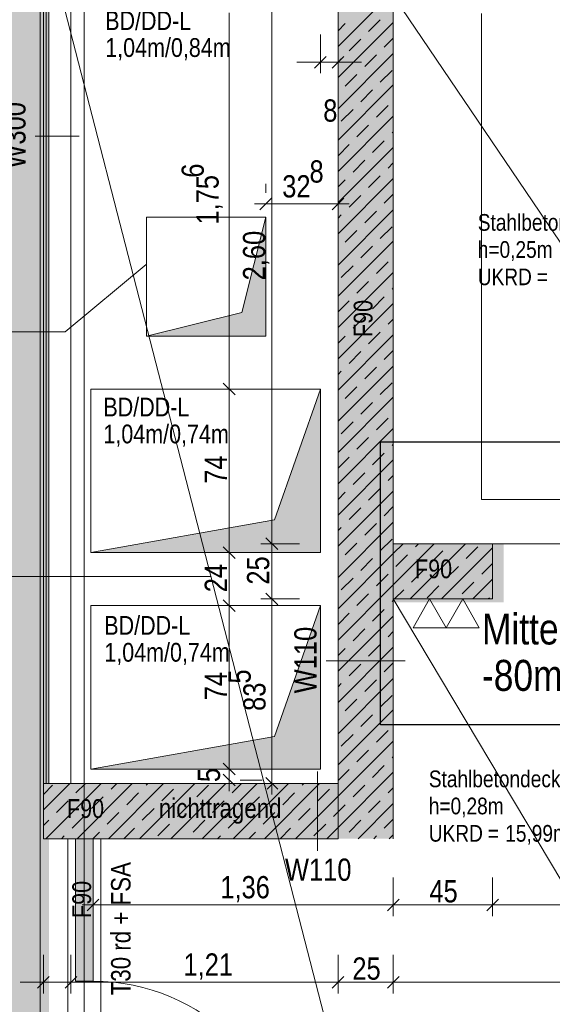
# Model space of a CAD drawing. Extents: x -620 to 3480, y 62 to 1112.
# Tile 59 of 76: x -500 to -451, y 628 to 717. Entities that reach past the tile are written whole.
import ezdxf
from ezdxf.lldxf.tags import DXFTag

# ---------------------------------------------------------------- set-up
doc = ezdxf.new("R2010")
doc.units = 0
doc.layers.get('0').update_dxf_attribs({"lineweight": 13})
for name, color, linetype, lineweight, true_color in [('00 -Bauelemente -Dämmung innen', 7, 'Continuous', 9, 0xff7fe6), ('00 -Bauelemente -Gipskarton', 7, 'Continuous', 9, 0xff7fe6), ('00 -Bauelemente -Stahlbeton', 7, 'Continuous', 9, 0xff7fe6), ('30 -34 Innenwände- 1 tragend', 7, 'Continuous', 13, 0xdd0806), ('30 -34 Innenwände- 2 nichttragend', 7, 'Continuous', 18, 0xff7fe6), ('30 -34 Innenwände- 4 Türen_Fenster', 7, 'Continuous', 15, 0x9955ff), ('30 -35 Decken- 1 Konstruktion-Träger- Stahlbeton -Ortbeton', 7, 'grob-A06GA2HT8I', 13, 0x33aa00), ('30 -35 Decken- 11 Bodendurchbruch', 7, 'Continuous', 15, 0x599559), ('30 -35 Decken- 11 Durchbruch', 5, 'Continuous', 15, 0x0000ff), ('60- 61 allgemeine Ausstattung- 1 Möbel', 7, 'Continuous', 9, 0x00cccc), ('70 -72 Beschriftung- 1 Beschriftung allgemein', 7, 'Continuous', 9, 0xff6633), ('70 -72 Beschriftung- 2 Beschriftung Bauteile', 7, 'Continuous', 9, 0x9999ff), ('70 -76 Bemaßung- 2 Allgemein', 7, 'Continuous', 5, 0x6666cc), ('E_Leerrohr_Detailnummer', 1, 'Continuous', 25, 0xff0000), ('iwb_Layout BA_Markierung', 7, 'Continuous', 9, 0xbadcdc), ('iwb_Schraffur_F90_feuerbestaendig', 1, 'Continuous', 13, 0xff0000), ('iwb_Sichtbeton', 2, 'Continuous', 50, 0xffff00), ('iwb_Sichtbeton-Shading', 2, 'Continuous', 50, 0xffff00)]:
    doc.layers.add(name, color=color, linetype=linetype, lineweight=lineweight, true_color=true_color)
for name, color, linetype, lineweight in [('70 -71 Achsen- 1 Gebäudeachsen', 7, 'STRICHPUNKT2-A06GA2HU8I', 18), ('70 -75 Raumstempel- 3 Wandstempel', 7, 'Continuous', 50), ('Detailelementbeschriftung', 7, 'Continuous', 9), ('Keine', 7, 'Continuous', 9)]:
    doc.layers.add(name, color=color, linetype=linetype, lineweight=lineweight)
doc.styles.get("Standard").update_dxf_attribs({"font": 'ARIALN.TTF'})
tags = doc.linetypes.add('grob-A06GA2HT8I', pattern=[14, 3, -8, 3]).pattern_tags.tags
tags[8:9] = [DXFTag(74, 4), DXFTag(75, 0), DXFTag(340, '0'), DXFTag(46, 0.0), DXFTag(50, 0.0), DXFTag(44, 0.0), DXFTag(45, 0.0)]
tags[6:7] = [DXFTag(74, 4), DXFTag(75, 0), DXFTag(340, '0'), DXFTag(46, 0.0), DXFTag(50, 0.0), DXFTag(44, 0.0), DXFTag(45, 0.0)]
tags[4:5] = [DXFTag(74, 4), DXFTag(75, 0), DXFTag(340, '0'), DXFTag(46, 0.0), DXFTag(50, 0.0), DXFTag(44, 0.0), DXFTag(45, 0.0)]
tags = doc.linetypes.add('STRICHPUNKT2-A06GA2HU8I', pattern=[12.7, 6.35, -3.175, 0, -3.175]).pattern_tags.tags
tags[10:11] = [DXFTag(74, 4), DXFTag(75, 0), DXFTag(340, '0'), DXFTag(46, 0.0), DXFTag(50, 0.0), DXFTag(44, 0.0), DXFTag(45, 0.0)]
tags[8:9] = [DXFTag(74, 4), DXFTag(75, 0), DXFTag(340, '0'), DXFTag(46, 0.0), DXFTag(50, 0.0), DXFTag(44, 0.0), DXFTag(45, 0.0)]
tags[6:7] = [DXFTag(74, 4), DXFTag(75, 0), DXFTag(340, '0'), DXFTag(46, 0.0), DXFTag(50, 0.0), DXFTag(44, 0.0), DXFTag(45, 0.0)]
tags[4:5] = [DXFTag(74, 4), DXFTag(75, 0), DXFTag(340, '0'), DXFTag(46, 0.0), DXFTag(50, 0.0), DXFTag(44, 0.0), DXFTag(45, 0.0)]

# ---------------------------------------------------------------- blocks, each defined once
blk = doc.blocks.new('Shading-A06GA2CX8I', base_point=(-437.685, 664.18))
at = {"layer": 'iwb_Sichtbeton-Shading', "color": 2, "true_color": 0xffff00}
blk.add_solid([(-465.685, 664.18), (-465.685, 664.78), (-455.685, 664.18), (-455.685, 664.78)], dxfattribs=at)
blk = doc.blocks.new('Polygon-A06GA2HJ8I')
at = {"color": 0, "linetype": 'ByBlock', "lineweight": -2, "ltscale": 0.13}
blk.add_solid([(-496.963, 91.629), (-561.186, 91.458), (-496.798, 1077.035), (-561.186, 1077.035)], dxfattribs=at)
blk = doc.blocks.new('Referenz-A06GA2HW8I')
at = {"layer": '00 -Bauelemente -Dämmung innen', "color": 0, "linetype": 'Continuous', "lineweight": -2, "ltscale": 0.13}
for p, q in [((-496.885, 767.48), (-496.885, 647.78)), ((-494.885, 767.48), (-494.885, 647.78))]:
    blk.add_line(p, q, dxfattribs=at)
at = {"layer": '00 -Bauelemente -Gipskarton', "color": 0, "linetype": 'Continuous', "lineweight": -2, "ltscale": 0.13}
for p, q in [((-497.385, 767.48), (-497.385, 647.78)), ((-497.135, 767.48), (-497.135, 647.78)), ((-496.885, 767.48), (-496.885, 647.78))]:
    blk.add_line(p, q, dxfattribs=at)
at = {"layer": '00 -Bauelemente -Stahlbeton', "color": 0, "linetype": 'Continuous', "lineweight": -2, "ltscale": 0.13}
blk.add_line((-456.685, 664.48), (-456.685, 669.48), dxfattribs=at)
at = {"layer": '30 -34 Innenwände- 1 tragend', "color": 0, "linetype": 'Continuous', "lineweight": -2, "ltscale": 0.13}
for p, q in [((-470.685, 726.48), (-470.685, 642.78)), ((-465.685, 721.48), (-465.685, 669.48)), ((-465.685, 669.48), (-456.685, 669.48)), ((-456.685, 664.48), (-456.685, 669.48)), ((-465.685, 664.48), (-465.685, 642.78)), ((-465.685, 664.48), (-456.685, 664.48)), ((-497.385, 647.78), (-497.385, 642.78)), ((-470.685, 647.78), (-494.885, 647.78)), ((-470.685, 647.78), (-470.685, 642.78)), ((-495.185, 642.78), (-497.385, 642.78)), ((-470.685, 642.78), (-492.185, 642.78))]:
    blk.add_line(p, q, dxfattribs=at)
at = {"layer": '30 -34 Innenwände- 1 tragend', "color": 0, "lineweight": -2}
for p, q in [((-470.685, 726.48), (-470.685, 642.78)), ((-465.685, 721.48), (-465.685, 642.78)), ((-470.685, 714.506), (-465.685, 719.506)), ((-470.685, 714.506), (-465.685, 719.506)), ((-470.685, 711.677), (-465.685, 716.677)), ((-470.685, 711.677), (-465.685, 716.677)), ((-467.915, 715.861), (-466.855, 716.921)), ((-467.915, 715.861), (-466.855, 716.921)), ((-470.685, 715.92), (-470.037, 716.568)), ((-470.685, 715.92), (-470.037, 716.568)), ((-469.683, 714.093), (-468.622, 715.154)), ((-469.683, 714.093), (-468.622, 715.154)), ((-466.501, 714.447), (-465.685, 715.263)), ((-466.501, 714.447), (-465.685, 715.263)), ((-470.685, 708.849), (-465.685, 713.849)), ((-470.685, 708.849), (-465.685, 713.849)), ((-470.685, 713.091), (-470.39, 713.386)), ((-470.685, 713.091), (-470.39, 713.386)), ((-468.269, 712.679), (-467.208, 713.739)), ((-468.269, 712.679), (-467.208, 713.739)), ((-466.855, 711.265), (-465.794, 712.325)), ((-466.855, 711.265), (-465.794, 712.325)), ((-470.037, 710.911), (-468.976, 711.972)), ((-470.037, 710.911), (-468.976, 711.972)), ((-470.685, 706.02), (-465.685, 711.02)), ((-470.685, 706.02), (-465.685, 711.02)), ((-468.622, 709.497), (-467.562, 710.557)), ((-468.622, 709.497), (-467.562, 710.557)), ((-470.39, 707.729), (-469.33, 708.79)), ((-470.39, 707.729), (-469.33, 708.79)), ((-467.208, 708.083), (-466.148, 709.143)), ((-467.208, 708.083), (-466.148, 709.143)), ((-470.685, 703.192), (-465.685, 708.192)), ((-470.685, 703.192), (-465.685, 708.192)), ((-468.976, 706.315), (-467.915, 707.375)), ((-468.976, 706.315), (-467.915, 707.375)), ((-467.562, 704.901), (-466.501, 705.961)), ((-467.562, 704.901), (-466.501, 705.961)), ((-465.794, 706.668), (-465.685, 706.778)), ((-465.794, 706.668), (-465.685, 706.778)), ((-470.685, 704.606), (-469.683, 705.608)), ((-470.685, 704.606), (-469.683, 705.608)), ((-470.685, 700.363), (-465.685, 705.363)), ((-470.685, 700.363), (-465.685, 705.363)), ((-469.33, 703.133), (-468.269, 704.193)), ((-469.33, 703.133), (-468.269, 704.193)), ((-466.148, 703.486), (-465.685, 703.949)), ((-466.148, 703.486), (-465.685, 703.949)), ((-470.685, 697.535), (-465.685, 702.535)), ((-470.685, 697.535), (-465.685, 702.535)), ((-470.685, 701.778), (-470.037, 702.426)), ((-470.685, 701.778), (-470.037, 702.426)), ((-467.915, 701.719), (-466.855, 702.779)), ((-467.915, 701.719), (-466.855, 702.779)), ((-469.683, 699.951), (-468.622, 701.012)), ((-469.683, 699.951), (-468.622, 701.012)), ((-466.501, 700.304), (-465.685, 701.121)), ((-466.501, 700.304), (-465.685, 701.121)), ((-470.685, 694.707), (-465.685, 699.707)), ((-470.685, 694.707), (-465.685, 699.707)), ((-470.685, 698.949), (-470.39, 699.244)), ((-470.685, 698.949), (-470.39, 699.244)), ((-468.269, 698.537), (-467.208, 699.597)), ((-468.269, 698.537), (-467.208, 699.597)), ((-466.855, 697.122), (-465.794, 698.183)), ((-466.855, 697.122), (-465.794, 698.183)), ((-470.037, 696.769), (-468.976, 697.83)), ((-470.037, 696.769), (-468.976, 697.83)), ((-470.685, 691.878), (-465.685, 696.878)), ((-470.685, 691.878), (-465.685, 696.878)), ((-468.622, 695.355), (-467.562, 696.415)), ((-468.622, 695.355), (-467.562, 696.415)), ((-470.39, 693.587), (-469.33, 694.648)), ((-470.39, 693.587), (-469.33, 694.648)), ((-467.208, 693.94), (-466.148, 695.001)), ((-467.208, 693.94), (-466.148, 695.001)), ((-470.685, 689.05), (-465.685, 694.05)), ((-470.685, 689.05), (-465.685, 694.05)), ((-468.976, 692.173), (-467.915, 693.233)), ((-468.976, 692.173), (-467.915, 693.233)), ((-465.794, 692.526), (-465.685, 692.636)), ((-465.794, 692.526), (-465.685, 692.636)), ((-467.562, 690.758), (-466.501, 691.819)), ((-467.562, 690.758), (-466.501, 691.819)), ((-470.685, 690.464), (-469.683, 691.466)), ((-470.685, 690.464), (-469.683, 691.466)), ((-470.685, 686.221), (-465.685, 691.221)), ((-470.685, 686.221), (-465.685, 691.221)), ((-469.33, 688.991), (-468.269, 690.051)), ((-469.33, 688.991), (-468.269, 690.051)), ((-466.148, 689.344), (-465.685, 689.807)), ((-466.148, 689.344), (-465.685, 689.807)), ((-470.685, 683.393), (-465.685, 688.393)), ((-470.685, 683.393), (-465.685, 688.393)), ((-470.685, 687.636), (-470.037, 688.284)), ((-470.685, 687.636), (-470.037, 688.284)), ((-467.915, 687.576), (-466.855, 688.637)), ((-467.915, 687.576), (-466.855, 688.637)), ((-469.683, 685.809), (-468.622, 686.869)), ((-469.683, 685.809), (-468.622, 686.869)), ((-466.501, 686.162), (-465.685, 686.979)), ((-466.501, 686.162), (-465.685, 686.979)), ((-470.685, 680.565), (-465.685, 685.565)), ((-470.685, 680.565), (-465.685, 685.565)), ((-468.269, 684.395), (-467.208, 685.455)), ((-468.269, 684.395), (-467.208, 685.455)), ((-470.685, 684.807), (-470.39, 685.102)), ((-470.685, 684.807), (-470.39, 685.102)), ((-470.037, 682.627), (-468.976, 683.687)), ((-470.037, 682.627), (-468.976, 683.687)), ((-466.855, 682.98), (-465.794, 684.041)), ((-466.855, 682.98), (-465.794, 684.041)), ((-470.685, 677.736), (-465.685, 682.736)), ((-470.685, 677.736), (-465.685, 682.736)), ((-468.622, 681.213), (-467.562, 682.273)), ((-468.622, 681.213), (-467.562, 682.273)), ((-470.39, 679.445), (-469.33, 680.505)), ((-470.39, 679.445), (-469.33, 680.505)), ((-467.208, 679.798), (-466.148, 680.859)), ((-467.208, 679.798), (-466.148, 680.859)), ((-470.685, 674.908), (-465.685, 679.908)), ((-470.685, 674.908), (-465.685, 679.908)), ((-468.976, 678.031), (-467.915, 679.091)), ((-468.976, 678.031), (-467.915, 679.091)), ((-465.794, 678.384), (-465.685, 678.493)), ((-465.794, 678.384), (-465.685, 678.493)), ((-467.562, 676.616), (-466.501, 677.677)), ((-467.562, 676.616), (-466.501, 677.677)), ((-470.685, 676.322), (-469.683, 677.323)), ((-470.685, 676.322), (-469.683, 677.323)), ((-470.685, 672.079), (-465.685, 677.079)), ((-470.685, 672.079), (-465.685, 677.079)), ((-469.33, 674.849), (-468.269, 675.909)), ((-469.33, 674.849), (-468.269, 675.909)), ((-466.148, 675.202), (-465.685, 675.665)), ((-466.148, 675.202), (-465.685, 675.665)), ((-470.685, 669.251), (-465.685, 674.251)), ((-470.685, 669.251), (-465.685, 674.251)), ((-470.685, 673.493), (-470.037, 674.141)), ((-470.685, 673.493), (-470.037, 674.141)), ((-467.915, 673.434), (-466.855, 674.495)), ((-467.915, 673.434), (-466.855, 674.495)), ((-469.683, 671.667), (-468.622, 672.727)), ((-469.683, 671.667), (-468.622, 672.727)), ((-466.501, 672.02), (-465.685, 672.837)), ((-466.501, 672.02), (-465.685, 672.837)), ((-470.685, 666.422), (-465.685, 671.422)), ((-470.685, 666.422), (-465.685, 671.422)), ((-468.269, 670.252), (-467.208, 671.313)), ((-468.269, 670.252), (-467.208, 671.313)), ((-470.685, 670.665), (-470.39, 670.959)), ((-470.685, 670.665), (-470.39, 670.959)), ((-470.037, 668.485), (-468.976, 669.545)), ((-470.037, 668.485), (-468.976, 669.545)), ((-466.855, 668.838), (-465.794, 669.899)), ((-466.855, 668.838), (-465.794, 669.899)), ((-465.685, 669.48), (-456.685, 669.48)), ((-465.685, 668.594), (-464.799, 669.48)), ((-465.685, 665.766), (-461.97, 669.48)), ((-465.685, 668.594), (-464.799, 669.48)), ((-465.685, 665.766), (-461.97, 669.48)), ((-464.142, 664.48), (-459.142, 669.48)), ((-464.142, 664.48), (-459.142, 669.48)), ((-463.673, 669.192), (-463.384, 669.48)), ((-463.673, 669.192), (-463.384, 669.48)), ((-470.685, 663.594), (-465.685, 668.594)), ((-470.685, 663.594), (-465.685, 668.594)), ((-462.258, 667.777), (-461.198, 668.838)), ((-462.258, 667.777), (-461.198, 668.838)), ((-461.313, 664.48), (-456.685, 669.109)), ((-461.313, 664.48), (-456.685, 669.109)), ((-459.077, 668.131), (-458.016, 669.192)), ((-459.077, 668.131), (-458.016, 669.192)), ((-468.622, 667.07), (-467.562, 668.131)), ((-468.622, 667.07), (-467.562, 668.131)), ((-465.44, 667.424), (-464.38, 668.485)), ((-465.44, 667.424), (-464.38, 668.485)), ((-457.662, 666.717), (-456.685, 667.694)), ((-457.662, 666.717), (-456.685, 667.694)), ((-464.026, 666.01), (-462.966, 667.07)), ((-464.026, 666.01), (-462.966, 667.07)), ((-460.844, 666.363), (-459.784, 667.424)), ((-460.844, 666.363), (-459.784, 667.424)), ((-470.39, 665.303), (-469.33, 666.363)), ((-470.39, 665.303), (-469.33, 666.363)), ((-467.208, 665.656), (-466.148, 666.717)), ((-467.208, 665.656), (-466.148, 666.717)), ((-459.43, 664.949), (-458.369, 666.01)), ((-459.43, 664.949), (-458.369, 666.01)), ((-458.485, 664.48), (-456.685, 666.28)), ((-458.485, 664.48), (-456.685, 666.28)), ((-470.685, 660.766), (-465.685, 665.766)), ((-470.685, 660.766), (-465.685, 665.766)), ((-468.976, 663.888), (-467.915, 664.949)), ((-468.976, 663.888), (-467.915, 664.949)), ((-465.556, 664.48), (-464.733, 665.303)), ((-465.556, 664.48), (-464.733, 665.303)), ((-462.612, 664.596), (-461.551, 665.656)), ((-462.612, 664.596), (-461.551, 665.656)), ((-465.794, 664.242), (-465.685, 664.351)), ((-465.794, 664.242), (-465.685, 664.351)), ((-465.685, 664.48), (-456.685, 664.48)), ((-457.071, 664.48), (-456.955, 664.596)), ((-457.071, 664.48), (-456.955, 664.596)), ((-470.685, 662.18), (-469.683, 663.181)), ((-470.685, 662.18), (-469.683, 663.181)), ((-467.562, 662.474), (-466.501, 663.535)), ((-467.562, 662.474), (-466.501, 663.535)), ((-470.685, 657.937), (-465.685, 662.937)), ((-470.685, 657.937), (-465.685, 662.937)), ((-469.33, 660.706), (-468.269, 661.767)), ((-469.33, 660.706), (-468.269, 661.767)), ((-466.148, 661.06), (-465.685, 661.523)), ((-466.148, 661.06), (-465.685, 661.523)), ((-470.685, 655.109), (-465.685, 660.109)), ((-470.685, 655.109), (-465.685, 660.109)), ((-470.685, 659.351), (-470.037, 659.999)), ((-470.685, 659.351), (-470.037, 659.999)), ((-467.915, 659.292), (-466.855, 660.353)), ((-467.915, 659.292), (-466.855, 660.353)), ((-469.683, 657.524), (-468.622, 658.585)), ((-469.683, 657.524), (-468.622, 658.585)), ((-466.501, 657.878), (-465.685, 658.694)), ((-466.501, 657.878), (-465.685, 658.694)), ((-470.685, 652.28), (-465.685, 657.28)), ((-470.685, 652.28), (-465.685, 657.28)), ((-468.269, 656.11), (-467.208, 657.171)), ((-468.269, 656.11), (-467.208, 657.171)), ((-470.685, 656.523), (-470.39, 656.817)), ((-470.685, 656.523), (-470.39, 656.817)), ((-470.037, 654.342), (-468.976, 655.403)), ((-470.037, 654.342), (-468.976, 655.403)), ((-466.855, 654.696), (-465.794, 655.757)), ((-466.855, 654.696), (-465.794, 655.757)), ((-470.685, 649.452), (-465.685, 654.452)), ((-470.685, 649.452), (-465.685, 654.452)), ((-468.622, 652.928), (-467.562, 653.989)), ((-468.622, 652.928), (-467.562, 653.989)), ((-467.208, 651.514), (-466.148, 652.575)), ((-467.208, 651.514), (-466.148, 652.575)), ((-470.685, 646.623), (-465.685, 651.623)), ((-470.685, 646.623), (-465.685, 651.623)), ((-470.39, 651.16), (-469.33, 652.221)), ((-470.39, 651.16), (-469.33, 652.221)), ((-468.976, 649.746), (-467.915, 650.807)), ((-468.976, 649.746), (-467.915, 650.807)), ((-465.794, 650.1), (-465.685, 650.209)), ((-465.794, 650.1), (-465.685, 650.209)), ((-470.685, 648.038), (-469.683, 649.039)), ((-470.685, 648.038), (-469.683, 649.039)), ((-467.562, 648.332), (-466.501, 649.393)), ((-467.562, 648.332), (-466.501, 649.393)), ((-470.685, 643.795), (-465.685, 648.795)), ((-470.685, 643.795), (-465.685, 648.795)), ((-470.685, 647.78), (-497.385, 647.78)), ((-497.385, 645.379), (-494.984, 647.78)), ((-497.385, 645.379), (-494.984, 647.78)), ((-497.385, 646.793), (-496.553, 647.625)), ((-497.385, 646.793), (-496.553, 647.625)), ((-497.155, 642.78), (-492.155, 647.78)), ((-497.155, 642.78), (-492.155, 647.78)), ((-494.432, 646.918), (-493.57, 647.78)), ((-494.432, 646.918), (-493.57, 647.78)), ((-494.327, 642.78), (-489.327, 647.78)), ((-494.327, 642.78), (-489.327, 647.78)), ((-491.499, 642.78), (-486.499, 647.78)), ((-491.499, 642.78), (-486.499, 647.78)), ((-491.25, 647.271), (-490.741, 647.78)), ((-491.25, 647.271), (-490.741, 647.78)), ((-488.67, 642.78), (-483.67, 647.78)), ((-488.67, 642.78), (-483.67, 647.78)), ((-488.068, 647.625), (-487.913, 647.78)), ((-488.068, 647.625), (-487.913, 647.78)), ((-486.654, 646.211), (-485.593, 647.271)), ((-486.654, 646.211), (-485.593, 647.271)), ((-485.842, 642.78), (-480.842, 647.78)), ((-485.842, 642.78), (-480.842, 647.78)), ((-483.472, 646.564), (-482.411, 647.625)), ((-483.472, 646.564), (-482.411, 647.625)), ((-483.013, 642.78), (-478.013, 647.78)), ((-483.013, 642.78), (-478.013, 647.78)), ((-480.29, 646.918), (-479.427, 647.78)), ((-480.29, 646.918), (-479.427, 647.78)), ((-480.185, 642.78), (-475.185, 647.78)), ((-480.185, 642.78), (-475.185, 647.78)), ((-477.356, 642.78), (-472.356, 647.78)), ((-477.356, 642.78), (-472.356, 647.78)), ((-477.108, 647.271), (-476.599, 647.78)), ((-477.108, 647.271), (-476.599, 647.78)), ((-473.926, 647.625), (-473.771, 647.78)), ((-473.926, 647.625), (-473.771, 647.78)), ((-472.512, 646.211), (-471.451, 647.271)), ((-472.512, 646.211), (-471.451, 647.271)), ((-469.33, 646.564), (-468.269, 647.625)), ((-469.33, 646.564), (-468.269, 647.625)), ((-466.148, 646.918), (-465.685, 647.381)), ((-466.148, 646.918), (-465.685, 647.381)), ((-493.018, 645.504), (-491.957, 646.564)), ((-493.018, 645.504), (-491.957, 646.564)), ((-489.836, 645.857), (-488.775, 646.918)), ((-489.836, 645.857), (-488.775, 646.918)), ((-478.876, 645.504), (-477.815, 646.564)), ((-478.876, 645.504), (-477.815, 646.564)), ((-475.694, 645.857), (-474.633, 646.918)), ((-475.694, 645.857), (-474.633, 646.918)), ((-474.528, 642.78), (-470.685, 646.623)), ((-474.528, 642.78), (-470.685, 646.623)), ((-496.2, 645.15), (-495.139, 646.211)), ((-496.2, 645.15), (-495.139, 646.211)), ((-488.421, 644.443), (-487.361, 645.504)), ((-488.421, 644.443), (-487.361, 645.504)), ((-485.239, 644.797), (-484.179, 645.857)), ((-485.239, 644.797), (-484.179, 645.857)), ((-482.057, 645.15), (-480.997, 646.211)), ((-482.057, 645.15), (-480.997, 646.211)), ((-474.279, 644.443), (-473.219, 645.504)), ((-474.279, 644.443), (-473.219, 645.504)), ((-470.685, 645.209), (-470.037, 645.857)), ((-470.685, 645.209), (-470.037, 645.857)), ((-468.871, 642.78), (-465.685, 645.967)), ((-468.871, 642.78), (-465.685, 645.967)), ((-467.915, 645.15), (-466.855, 646.211)), ((-467.915, 645.15), (-466.855, 646.211)), ((-494.785, 643.736), (-493.725, 644.797)), ((-494.785, 643.736), (-493.725, 644.797)), ((-491.603, 644.089), (-490.543, 645.15)), ((-491.603, 644.089), (-490.543, 645.15)), ((-480.643, 643.736), (-479.583, 644.797)), ((-480.643, 643.736), (-479.583, 644.797)), ((-477.461, 644.089), (-476.401, 645.15)), ((-477.461, 644.089), (-476.401, 645.15)), ((-471.097, 644.797), (-470.685, 645.209)), ((-471.097, 644.797), (-470.685, 645.209)), ((-466.501, 643.736), (-465.685, 644.552)), ((-466.501, 643.736), (-465.685, 644.552)), ((-497.385, 643.965), (-496.907, 644.443)), ((-497.385, 643.965), (-496.907, 644.443)), ((-490.084, 642.78), (-489.129, 643.736)), ((-490.084, 642.78), (-489.129, 643.736)), ((-487.007, 643.029), (-485.947, 644.089)), ((-487.007, 643.029), (-485.947, 644.089)), ((-483.825, 643.382), (-482.765, 644.443)), ((-483.825, 643.382), (-482.765, 644.443)), ((-475.942, 642.78), (-474.986, 643.736)), ((-475.942, 642.78), (-474.986, 643.736)), ((-472.865, 643.029), (-471.804, 644.089)), ((-472.865, 643.029), (-471.804, 644.089)), ((-471.7, 642.78), (-470.685, 643.795)), ((-471.7, 642.78), (-470.685, 643.795)), ((-469.683, 643.382), (-468.622, 644.443)), ((-469.683, 643.382), (-468.622, 644.443)), ((-470.685, 642.78), (-497.385, 642.78)), ((-495.741, 642.78), (-495.493, 643.029)), ((-495.741, 642.78), (-495.493, 643.029)), ((-492.913, 642.78), (-492.311, 643.382)), ((-492.913, 642.78), (-492.311, 643.382)), ((-481.599, 642.78), (-481.35, 643.029)), ((-481.599, 642.78), (-481.35, 643.029)), ((-478.771, 642.78), (-478.168, 643.382)), ((-478.771, 642.78), (-478.168, 643.382)), ((-467.457, 642.78), (-467.208, 643.029)), ((-467.457, 642.78), (-467.208, 643.029)), ((-466.043, 642.78), (-465.685, 643.138)), ((-466.043, 642.78), (-465.685, 643.138))]:
    blk.add_line(p, q, dxfattribs=at)
at = {"layer": '30 -34 Innenwände- 2 nichttragend', "color": 0, "linetype": 'Continuous', "lineweight": -2, "ltscale": 0.13}
for p, q in [((-497.385, 767.48), (-497.385, 647.78)), ((-494.885, 767.48), (-494.885, 647.78)), ((-495.185, 642.78), (-492.435, 642.78)), ((-495.185, 642.78), (-494.935, 642.78)), ((-494.935, 642.78), (-494.685, 642.78)), ((-494.685, 642.78), (-492.685, 642.78)), ((-492.685, 642.78), (-492.435, 642.78)), ((-492.435, 642.78), (-492.185, 642.78)), ((-492.435, 642.78), (-492.185, 642.78))]:
    blk.add_line(p, q, dxfattribs=at)
at = {"layer": '30 -34 Innenwände- 4 Türen_Fenster', "color": 0, "linetype": 'Continuous', "lineweight": -2, "ltscale": 0.13}
for p, q in [((-456.685, 669.48), (-433.685, 669.48)), ((-494.485, 629.88), (-494.485, 642.78)), ((-494.485, 642.78), (-492.885, 642.78)), ((-492.885, 642.78), (-492.885, 629.88)), ((-492.885, 629.88), (-494.485, 629.88))]:
    blk.add_line(p, q, dxfattribs=at)
at = {"layer": '30 -34 Innenwände- 4 Türen_Fenster', "color": 0, "linetype": 'grob-A06GA2HT8I', "lineweight": -2, "ltscale": 0.13}
for p, q in [((-495.185, 642.78), (-495.185, 610.48)), ((-492.185, 642.78), (-492.185, 610.48))]:
    blk.add_line(p, q, dxfattribs=at)
blk.add_ellipse((-492.885, 611.88), major_axis=(18, 0), ratio=1, start_param=0, end_param=1.570796, dxfattribs=at)
at = {"layer": '30 -35 Decken- 1 Konstruktion-Träger- Stahlbeton -Ortbeton', "color": 0, "linetype": 'grob-A06GA2HT8I', "lineweight": -2, "ltscale": 0.13}
blk.add_line((-497.685, 767.48), (-497.685, 610.48), dxfattribs=at)
at = {"layer": '30 -35 Decken- 11 Bodendurchbruch', "color": 0, "linetype": 'Continuous', "lineweight": -2, "ltscale": 0.13}
for p, q in [((-488.044, 688.258), (-488.044, 699.058)), ((-488.044, 699.058), (-477.244, 699.058)), ((-477.244, 699.058), (-479.404, 690.418)), ((-477.244, 699.058), (-479.404, 690.418)), ((-477.244, 688.258), (-477.244, 699.058)), ((-495.41, 688.66), (-488.063, 694.759)), ((-479.404, 690.418), (-488.044, 688.258)), ((-479.404, 690.418), (-488.044, 688.258)), ((-511.938, 688.66), (-495.41, 688.66)), ((-488.044, 688.258), (-477.244, 688.258))]:
    blk.add_line(p, q, dxfattribs=at)
at = {"layer": '30 -35 Decken- 11 Bodendurchbruch', "color": 0, "lineweight": -2}
for points in [[(-477.244, 688.258), (-479.404, 690.418), (-477.244, 699.058)], [(-479.404, 688.258), (-488.044, 688.258), (-479.404, 690.418)], [(-479.404, 688.258), (-479.404, 690.418), (-477.244, 688.258)]]:
    blk.add_solid(points, dxfattribs=at)
at = {"layer": '30 -35 Decken- 11 Durchbruch', "color": 0, "linetype": 'Continuous', "lineweight": -2, "ltscale": 0.13}
for p, q in [((-493.085, 668.68), (-493.085, 683.48)), ((-493.085, 683.48), (-472.285, 683.48)), ((-472.285, 683.48), (-476.445, 671.64)), ((-472.285, 683.48), (-476.445, 671.64)), ((-472.285, 668.68), (-472.285, 683.48)), ((-476.445, 671.64), (-493.085, 668.68)), ((-476.445, 671.64), (-493.085, 668.68)), ((-493.085, 668.68), (-472.285, 668.68)), ((-493.085, 649.08), (-493.085, 663.88)), ((-493.085, 663.88), (-472.285, 663.88)), ((-472.285, 663.88), (-476.445, 652.04)), ((-472.285, 663.88), (-476.445, 652.04)), ((-472.285, 649.08), (-472.285, 663.88)), ((-476.445, 652.04), (-493.085, 649.08)), ((-476.445, 652.04), (-493.085, 649.08)), ((-493.085, 649.08), (-472.285, 649.08))]:
    blk.add_line(p, q, dxfattribs=at)
at = {"layer": '30 -35 Decken- 11 Durchbruch', "color": 0, "lineweight": -2}
for points in [[(-472.285, 668.68), (-476.445, 671.64), (-472.285, 683.48)], [(-476.445, 668.68), (-493.085, 668.68), (-476.445, 671.64)], [(-476.445, 668.68), (-476.445, 671.64), (-472.285, 668.68)], [(-472.285, 649.08), (-476.445, 652.04), (-472.285, 663.88)], [(-476.445, 649.08), (-493.085, 649.08), (-476.445, 652.04)], [(-476.445, 649.08), (-476.445, 652.04), (-472.285, 649.08)]]:
    blk.add_solid(points, dxfattribs=at)
at = {"layer": '60- 61 allgemeine Ausstattung- 1 Möbel', "color": 0, "linetype": 'Continuous', "lineweight": -2, "ltscale": 0.13}
for p, q in [((-457.685, 673.48), (-457.685, 717.48)), ((-435.685, 673.48), (-457.685, 673.48))]:
    blk.add_line(p, q, dxfattribs=at)
at = {"layer": '70 -71 Achsen- 1 Gebäudeachsen', "color": 0, "linetype": 'STRICHPUNKT2-A06GA2HU8I', "lineweight": -2, "ltscale": 0.13}
blk.add_line((-493.685, 1081.42), (-493.685, 81.98), dxfattribs=at)
at = {"layer": '70 -72 Beschriftung- 1 Beschriftung allgemein', "color": 0, "linetype": 'grob-A06GA2HT8I', "lineweight": -2, "ltscale": 0.13}
for p, q in [((-465.685, 602.48), (-497.685, 726.48)), ((-470.685, 726.48), (-428.685, 664.48)), ((-428.685, 602.48), (-465.685, 664.48))]:
    blk.add_line(p, q, dxfattribs=at)
at = {"layer": '70 -72 Beschriftung- 1 Beschriftung allgemein', "color": 0, "lineweight": -2}
blk.add_line((-502.366, 666.503), (-482.207, 666.503), dxfattribs=at)
at = {"layer": '70 -72 Beschriftung- 2 Beschriftung Bauteile', "color": 0, "lineweight": -2}
for p, q in [((-463.885, 661.882), (-462.385, 664.48)), ((-462.385, 664.48), (-460.885, 661.882)), ((-460.885, 661.882), (-459.385, 664.48)), ((-459.385, 664.48), (-457.885, 661.882)), ((-460.885, 661.882), (-463.885, 661.882)), ((-457.885, 661.882), (-460.885, 661.882))]:
    blk.add_line(p, q, dxfattribs=at)
at = {"layer": '70 -75 Raumstempel- 3 Wandstempel', "color": 0, "linetype": 'Continuous', "lineweight": -2, "ltscale": 0.13}
blk.add_line((-498.135, 706.38), (-494.135, 706.38), dxfattribs=at)
at = {"layer": '70 -76 Bemaßung- 2 Allgemein', "color": 0, "linetype": 'Continuous', "lineweight": -2, "ltscale": 0.13}
for p, q in [((-476.685, 670.541), (-476.685, 720.42)), ((-480.552, 684.541), (-480.552, 717.54)), ((-472.285, 715.568), (-472.285, 712.068)), ((-470.685, 715.568), (-470.685, 712.068)), ((-471.754, 713.598), (-472.815, 712.537)), ((-471.215, 712.537), (-470.154, 713.598)), ((-473.345, 713.068), (-474.406, 713.068)), ((-471.285, 713.068), (-473.345, 713.068)), ((-470.685, 713.068), (-472.285, 713.068)), ((-471.685, 713.068), (-469.624, 713.068)), ((-469.624, 713.068), (-468.564, 713.068)), ((-477.244, 702.058), (-477.244, 701.241)), ((-470.685, 702.058), (-470.685, 701.241)), ((-477.775, 699.711), (-476.714, 700.772)), ((-470.154, 700.772), (-471.215, 699.711)), ((-478.244, 700.241), (-476.184, 700.241)), ((-471.745, 700.241), (-476.184, 700.241)), ((-469.685, 700.241), (-471.745, 700.241)), ((-480.021, 682.95), (-481.082, 684.011)), ((-481.082, 684.011), (-480.021, 682.95)), ((-480.552, 682.48), (-480.552, 684.541)), ((-480.552, 684.48), (-480.552, 682.42)), ((-479.685, 683.48), (-479.552, 683.48)), ((-479.685, 683.48), (-479.552, 683.48)), ((-480.552, 669.741), (-480.552, 682.42)), ((-476.685, 668.48), (-476.685, 670.541)), ((-476.685, 670.48), (-476.685, 668.42)), ((-480.552, 667.68), (-480.552, 669.741)), ((-480.552, 669.68), (-480.552, 667.62)), ((-474.185, 669.48), (-477.685, 669.48)), ((-474.185, 669.48), (-477.685, 669.48)), ((-476.154, 668.95), (-477.215, 670.011)), ((-477.215, 670.011), (-476.154, 668.95)), ((-478.052, 668.68), (-481.552, 668.68)), ((-478.052, 668.68), (-481.552, 668.68)), ((-480.021, 668.15), (-481.082, 669.211)), ((-481.082, 669.211), (-480.021, 668.15)), ((-476.685, 665.541), (-476.685, 668.42)), ((-480.552, 664.941), (-480.552, 667.62)), ((-476.154, 663.95), (-477.215, 665.011)), ((-477.215, 665.011), (-476.154, 663.95)), ((-476.685, 663.48), (-476.685, 665.541)), ((-476.685, 665.48), (-476.685, 663.42)), ((-480.021, 663.35), (-481.082, 664.411)), ((-481.082, 664.411), (-480.021, 663.35)), ((-480.552, 662.88), (-480.552, 664.941)), ((-480.552, 664.88), (-480.552, 662.82)), ((-474.185, 664.48), (-477.685, 664.48)), ((-474.185, 664.48), (-477.685, 664.48)), ((-482.89, 663.88), (-481.552, 663.88)), ((-482.89, 663.88), (-481.552, 663.88)), ((-476.685, 648.841), (-476.685, 663.42)), ((-480.552, 650.141), (-480.552, 662.82)), ((-480.552, 648.08), (-480.552, 650.141)), ((-480.552, 650.08), (-480.552, 648.02)), ((-482.89, 649.08), (-481.552, 649.08)), ((-482.89, 649.08), (-481.552, 649.08)), ((-480.021, 648.55), (-481.082, 649.611)), ((-481.082, 649.611), (-480.021, 648.55)), ((-480.552, 649.141), (-480.552, 648.02)), ((-480.552, 647.08), (-480.552, 649.141)), ((-480.021, 647.55), (-481.082, 648.611)), ((-477.552, 648.08), (-479.552, 648.08)), ((-476.154, 647.25), (-477.215, 648.311)), ((-476.685, 646.78), (-476.685, 648.841)), ((-474.185, 647.78), (-477.685, 647.78)), ((-492.885, 639.28), (-492.885, 635.78)), ((-465.685, 639.28), (-465.685, 635.78)), ((-465.685, 639.28), (-465.685, 635.78)), ((-456.685, 639.28), (-456.685, 635.78)), ((-456.685, 639.28), (-456.685, 635.78)), ((-493.885, 636.78), (-491.824, 636.78)), ((-493.415, 636.25), (-492.354, 637.311)), ((-466.745, 636.78), (-491.824, 636.78)), ((-464.685, 636.78), (-466.745, 636.78)), ((-466.685, 636.78), (-464.624, 636.78)), ((-465.154, 637.311), (-466.215, 636.25)), ((-466.215, 636.25), (-465.154, 637.311)), ((-457.745, 636.78), (-464.624, 636.78)), ((-455.685, 636.78), (-457.745, 636.78)), ((-457.685, 636.78), (-455.624, 636.78)), ((-456.154, 637.311), (-457.215, 636.25)), ((-457.215, 636.25), (-456.154, 637.311)), ((-434.745, 636.78), (-455.624, 636.78)), ((-497.385, 632.28), (-497.385, 628.78)), ((-494.885, 632.28), (-494.885, 628.78)), ((-494.885, 632.28), (-494.885, 628.78)), ((-470.685, 632.28), (-470.685, 628.78)), ((-470.685, 632.28), (-470.685, 628.78)), ((-465.685, 632.28), (-465.685, 628.78)), ((-465.685, 632.28), (-465.685, 628.78)), ((-496.854, 630.311), (-497.915, 629.25)), ((-495.415, 629.25), (-494.354, 630.311)), ((-495.415, 629.25), (-494.354, 630.311)), ((-470.154, 630.311), (-471.215, 629.25)), ((-471.215, 629.25), (-470.154, 630.311)), ((-465.154, 630.311), (-466.215, 629.25)), ((-466.215, 629.25), (-465.154, 630.311)), ((-498.445, 629.78), (-499.506, 629.78)), ((-496.385, 629.78), (-498.445, 629.78)), ((-494.885, 629.78), (-497.385, 629.78)), ((-495.885, 629.78), (-493.824, 629.78)), ((-495.885, 629.78), (-493.824, 629.78)), ((-493.824, 629.78), (-492.764, 629.78)), ((-471.745, 629.78), (-493.824, 629.78)), ((-469.685, 629.78), (-471.745, 629.78)), ((-471.685, 629.78), (-469.624, 629.78)), ((-466.745, 629.78), (-469.624, 629.78)), ((-464.685, 629.78), (-466.745, 629.78)), ((-466.685, 629.78), (-464.624, 629.78)), ((-432.745, 629.78), (-464.624, 629.78))]:
    blk.add_line(p, q, dxfattribs=at)
at = {"layer": 'Keine', "color": 0, "lineweight": -2}
for p, q in [((-471.77, 658.88), (-464.6, 658.88)), ((-472.553, 641.695), (-472.553, 648.865))]:
    blk.add_line(p, q, dxfattribs=at)
at = {"layer": '30 -35 Decken- 11 Bodendurchbruch', "color": 0, "linetype": 'Continuous', "lineweight": -2, "ltscale": 0.13, "insert": (-511.566, 688.386), "char_height": 1.7, "attachment_point": 1}
blk.add_mtext('{\\fArial Narrow;0,54m/0,54m}', dxfattribs=at)
at = {"layer": '30 -35 Decken- 11 Durchbruch', "color": 0, "linetype": 'Continuous', "lineweight": -2, "ltscale": 0.13, "char_height": 1.7, "attachment_point": 1}
for s, insert in [('{\\fArial Narrow;BD/DD-L}', (-491.784, 717.685)), ('{\\fArial Narrow;1,04m/0,84m}', (-491.784, 715.25)), ('{\\fArial Narrow;BD/DD-L}', (-491.949, 682.705)), ('{\\fArial Narrow;1,04m/0,74m}', (-491.949, 680.27)), ('{\\fArial Narrow;BD/DD-L}', (-491.867, 662.94)), ('{\\fArial Narrow;1,04m/0,74m}', (-491.867, 660.505))]:
    blk.add_mtext(s, dxfattribs=dict(at, insert=insert))
at = {"layer": '70 -72 Beschriftung- 1 Beschriftung allgemein', "color": 0, "linetype": 'Continuous', "lineweight": -2, "ltscale": 0.13, "char_height": 1.51033, "attachment_point": 1}
for s, insert in [('{\\fArial Narrow;Stahlbetondeckenfeld}', (-458.023, 699.326)), ('{\\fArial Narrow;h=0,25m}', (-458.023, 696.872)), ('{\\fArial Narrow;UKRD}', (-458.023, 694.397)), ('{\\fArial Narrow;=}', (-452.683, 694.397)), ('{\\fArial Narrow;Stahlbetondeckenfeld}', (-520.088, 667.842)), ('{\\fArial Narrow;Stahlbetondeckenfeld}', (-462.46, 648.95)), ('{\\fArial Narrow;h=0,28m}', (-462.46, 646.496)), ('{\\fArial Narrow;UKRD}', (-462.46, 644.02)), ('{\\fArial Narrow;=}', (-457.12, 644.02)), ('{\\fArial Narrow;15,99m/3,19m}', (-455.538, 644.02))]:
    blk.add_mtext(s, dxfattribs=dict(at, insert=insert))
at = {"layer": '70 -75 Raumstempel- 3 Wandstempel', "color": 0, "linetype": 'Continuous', "lineweight": -2, "ltscale": 0.13, "attachment_point": 1, "rotation": 90}
for s, insert, char_height in [('{\\fArial Narrow;W300}', (-501.017, 703.438), 2.01377), ('{\\fArial Narrow;F90}', (-469.264, 688.196), 1.7), ('{\\fArial Narrow;W110}', (-474.648, 655.938), 2.01377), ('{\\fArial Narrow;F90}', (-494.764, 635.602), 1.7)]:
    blk.add_mtext(s, dxfattribs=dict(at, insert=insert, char_height=char_height))
at = {"layer": '70 -75 Raumstempel- 3 Wandstempel', "color": 0, "linetype": 'Continuous', "lineweight": -2, "ltscale": 0.13, "attachment_point": 1}
for s, insert, char_height in [('{\\fArial Narrow;F90}', (-463.709, 668.059), 1.7), ('{\\fArial Narrow;F90}', (-495.245, 646.359), 1.7), ('{\\fArial Narrow;W110}', (-475.495, 640.979), 2.01377)]:
    blk.add_mtext(s, dxfattribs=dict(at, insert=insert, char_height=char_height))
at = {"layer": '70 -76 Bemaßung- 2 Allgemein', "color": 0, "linetype": 'Continuous', "lineweight": -2, "ltscale": 0.13, "char_height": 2.01377, "attachment_point": 1}
for s, insert in [('{\\fArial Narrow;8}', (-472.028, 709.706)), ('{\\fArial Narrow;8}', (-473.271, 704.188)), ('{\\fArial Narrow;32}', (-475.744, 702.845)), ('{\\fArial Narrow;1,36}', (-481.353, 639.396)), ('{\\fArial Narrow;45}', (-462.407, 639.027)), ('{\\fArial Narrow;1,21}', (-484.692, 632.396)), ('{\\fArial Narrow;25}', (-469.387, 632.031))]:
    blk.add_mtext(s, dxfattribs=dict(at, insert=insert))
at = {"layer": '70 -76 Bemaßung- 2 Allgemein', "color": 0, "linetype": 'Continuous', "lineweight": -2, "ltscale": 0.13, "char_height": 2.01377, "attachment_point": 1, "rotation": 90}
for s, insert in [('{\\fArial Narrow;6}', (-484.862, 702.616)), ('{\\fArial Narrow;1,75}', (-483.52, 698.371)), ('{\\fArial Narrow;2,60}', (-479.3, 693.321)), ('{\\fArial Narrow;74}', (-482.765, 674.908)), ('{\\fArial Narrow;25}', (-478.936, 665.778)), ('{\\fArial Narrow;24}', (-482.769, 665.088)), ('{\\fArial Narrow;74}', (-482.765, 655.308)), ('{\\fArial Narrow;5}', (-480.613, 656.82)), ('{\\fArial Narrow;83}', (-479.27, 654.347)), ('{\\fArial Narrow;5}', (-483.394, 647.899))]:
    blk.add_mtext(s, dxfattribs=dict(at, insert=insert))
at = {"layer": 'Keine', "color": 0, "linetype": 'Continuous', "lineweight": -2, "ltscale": 0.13, "insert": (-486.921, 646.42), "char_height": 1.76205, "attachment_point": 1}
blk.add_mtext('{\\fArial Narrow;nichttragend}', dxfattribs=at)
at = {"layer": 'Keine', "color": 0, "linetype": 'Continuous', "lineweight": -2, "ltscale": 0.13, "insert": (-491.254, 628.601), "char_height": 1.76205, "attachment_point": 1, "rotation": 90}
blk.add_mtext('{\\fArial Narrow;T30 rd + FSA}', dxfattribs=at)
blk = doc.blocks.new('Referenz-A06GA2HY8I')
at = {"layer": 'iwb_Schraffur_F90_feuerbestaendig', "linetype": 'Continuous', "ltscale": 0.13}
blk.add_hatch(color=256, dxfattribs=at).paths.add_polyline_path([(-494.185, 775.48), (-465.685, 775.48), (-465.685, 726.48), (-428.685, 726.48), (-428.685, 664.48), (-437.685, 664.48), (-437.685, 669.48), (-433.685, 669.48), (-433.685, 721.48), (-465.685, 721.48), (-465.685, 669.48), (-455.685, 669.48), (-455.685, 664.48), (-465.685, 664.48), (-465.685, 642.78), (-492.885, 642.78), (-492.885, 629.88), (-494.485, 629.88), (-494.485, 642.78), (-497.385, 642.78), (-497.385, 647.78), (-470.685, 647.78), (-470.685, 767.48), (-494.185, 767.48)])
at = {"layer": 'iwb_Sichtbeton', "linetype": 'Continuous', "ltscale": 0.5}
blk.add_solid([(-465.685, 664.18), (-465.685, 664.78), (-455.685, 664.18), (-455.685, 664.78)], dxfattribs=at)
blk = doc.blocks.new('Polygon-A06GA2NK8I')
at = {"color": 0, "linetype": 'ByBlock', "lineweight": -2, "ltscale": 0.25}
for p, q in [((-466.835, 653.099), (-466.835, 678.717)), ((-466.835, 678.717), (-424.406, 678.717)), ((-424.406, 678.717), (-424.406, 653.099)), ((-424.406, 653.099), (-466.835, 653.099))]:
    blk.add_line(p, q, dxfattribs=at)

msp = doc.modelspace()

# ---------------------------------------------------------------- block references
at = {"color": 8, "lineweight": 13, "ltscale": 0.13, "true_color": 0x808080}
msp.add_blockref('Referenz-A06GA2HW8I', (0, 0), dxfattribs=at)
at = {"color": 8, "lineweight": 25, "ltscale": 0.25, "true_color": 0x808080}
msp.add_blockref('Referenz-A06GA2HY8I', (0, 0), dxfattribs=at)
msp.add_blockref('Shading-A06GA2CX8I', (-437.685, 664.18))
at = {"layer": 'E_Leerrohr_Detailnummer', "ltscale": 0.25}
msp.add_blockref('Polygon-A06GA2NK8I', (0, 0), dxfattribs=at)
at = {"layer": 'iwb_Layout BA_Markierung', "ltscale": 0.13}
msp.add_blockref('Polygon-A06GA2HJ8I', (0, 0), dxfattribs=at)

# ---------------------------------------------------------------- texts
at = {"layer": 'Detailelementbeschriftung', "ltscale": 0.13, "char_height": 2.8, "attachment_point": 1}
for s, insert in [('{\\fArial Narrow;Mitte Leerrohr:}', (-457.646, 663.162)), ('{\\fArial Narrow;-80mm UKRD}', (-457.646, 658.962))]:
    msp.add_mtext(s, dxfattribs=dict(at, insert=insert))

doc.saveas('drawing.dxf')
